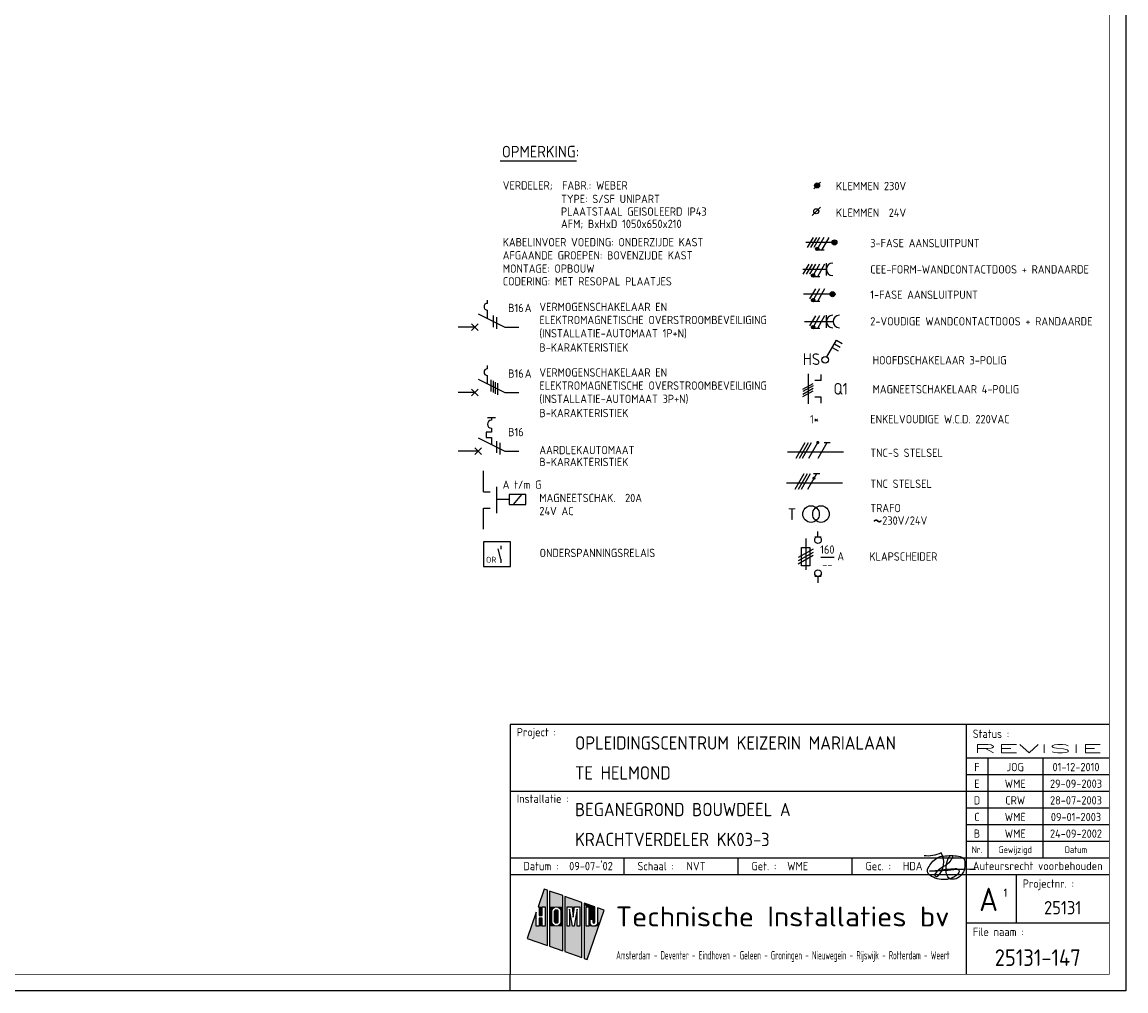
# Model space of a CAD drawing. Header units: millimetres. Extents: x 0 to 841, y 0 to 594.
# Tile 3 of 4: x 509 to 841, y 0 to 291. Entities that reach past the tile are written whole.
import ezdxf
from ezdxf.enums import TextEntityAlignment as Align

# ---------------------------------------------------------------- set-up
doc = ezdxf.new("R2010")
doc.units = ezdxf.units.MM
doc.linetypes.add('HIDDEN', pattern=[9.525, 6.35, -3.175])
doc.layers.get('0').update_dxf_attribs({"linetype": 'CONTINUOUS'})
for name, color, linetype in [('02-61-50-lijn050', 90, 'CONTINUOUS'), ('1', 7, 'CONTINUOUS'), ('40', 1, 'CONTINUOUS'), ('41', 2, 'CONTINUOUS'), ('70', 1, 'CONTINUOUS'), ('71', 2, 'CONTINUOUS'), ('EL$2B---_KADER', 4, 'CONTINUOUS'), ('LIJN025', 10, 'CONTINUOUS'), ('LIJN035', 50, 'CONTINUOUS'), ('LIJN050', 90, 'CONTINUOUS'), ('TEKST18', 210, 'CONTINUOUS'), ('TEKST25', 10, 'CONTINUOUS'), ('TEKST35', 50, 'CONTINUOUS'), ('TEKST50', 90, 'CONTINUOUS'), ('TEKST70', 130, 'CONTINUOUS')]:
    doc.layers.add(name, color=color, linetype=linetype)
doc.styles.add('5_0', font='iso.shx')
doc.styles.add('HELV', font='ISO.SHX')
doc.styles.add('ISO', font='ISO.SHX')
doc.styles.add('NEN', font='iso.shx')
doc.styles.add('ROMAND', font='romand')

# ---------------------------------------------------------------- blocks, each defined once
blk = doc.blocks.new('A1')
at = {"layer": 'LIJN025'}
for p, q in [((793, 80), (793, 5)), ((793, 70), (836, 70)), ((799.5, 70), (799.5, 40)), ((816, 70), (816, 40)), ((793, 65), (836, 65)), ((656, 60), (793, 60)), ((793, 60), (836, 60)), ((793, 55), (836, 55)), ((793, 50), (836, 50)), ((793, 45), (836, 45)), ((656, 40), (836, 40)), ((690.25, 35), (690.25, 40)), ((724.5, 35), (724.5, 40)), ((758.75, 35), (758.75, 40)), ((656, 35), (836, 35)), ((808, 35), (808, 20.5)), ((666.28, 30.55), (664.44, 25.28)), ((667.23, 30.22), (666.28, 30.55)), ((667.23, 13.64), (667.23, 30.22)), ((667.85, 30), (667.85, 13.42)), ((671.81, 28.62), (667.85, 30)), ((671.81, 12.03), (671.81, 28.62)), ((672.49, 28.38), (672.49, 11.8)), ((677.53, 26.61), (672.49, 28.38)), ((677.53, 10.03), (677.53, 26.61)), ((663.88, 23.67), (661.11, 15.78)), ((663.88, 19.41), (663.88, 23.67)), ((664.44, 25.28), (664.78, 25.28)), ((664.78, 25.28), (664.78, 22.62)), ((665.68, 22.62), (665.68, 25.28)), ((665.68, 25.28), (666.58, 25.28)), ((666.58, 25.28), (666.58, 19.41)), ((668.51, 23.91), (668.61, 24.43)), ((668.51, 20.8), (668.51, 23.91)), ((668.61, 24.43), (668.9, 24.86)), ((668.9, 24.86), (669.35, 25.18)), ((669.35, 25.18), (669.88, 25.28)), ((669.39, 23.89), (669.46, 24.14)), ((669.39, 20.81), (669.39, 23.89)), ((669.46, 24.14), (669.63, 24.32)), ((669.63, 24.32), (669.89, 24.39)), ((669.88, 25.28), (670.41, 25.18)), ((669.89, 24.39), (670.13, 24.32)), ((670.13, 24.32), (670.31, 24.14)), ((670.31, 24.14), (670.38, 23.89)), ((670.38, 23.89), (670.38, 20.81)), ((670.41, 25.18), (670.85, 24.88)), ((670.85, 24.88), (671.14, 24.45)), ((671.14, 24.45), (671.25, 23.91)), ((671.25, 23.91), (671.25, 20.8)), ((673.1, 25.28), (674.62, 25.28)), ((673.1, 19.41), (673.1, 25.28)), ((673.87, 24.56), (673.87, 19.41)), ((674.72, 19.41), (673.87, 24.56)), ((674.62, 25.28), (675, 22.14)), ((675, 22.14), (675.38, 25.28)), ((676.15, 24.56), (675.29, 19.41)), ((675.38, 25.28), (676.92, 25.28)), ((676.15, 19.41), (676.15, 24.56)), ((676.92, 25.28), (676.92, 19.41)), ((678.21, 26.37), (678.21, 9.79)), ((681.46, 25.24), (678.21, 26.37)), ((678.81, 25.28), (679.69, 25.28)), ((678.81, 19.41), (678.81, 25.28)), ((679.14, 9.47), (684.31, 24.24)), ((679.69, 25.28), (679.69, 19.41)), ((681.46, 20.62), (681.46, 25.24)), ((682.31, 24.94), (682.31, 20.61)), ((684.31, 24.24), (682.31, 24.94)), ((664.78, 22.62), (665.68, 22.62)), ((664.78, 21.86), (664.78, 19.41)), ((665.68, 21.86), (664.78, 21.86)), ((665.68, 19.41), (665.68, 21.86)), ((668.61, 20.28), (668.51, 20.8)), ((668.91, 19.82), (668.61, 20.28)), ((669.45, 20.57), (669.39, 20.81)), ((669.64, 20.38), (669.45, 20.57)), ((669.89, 20.32), (669.64, 20.38)), ((670.14, 20.38), (669.89, 20.32)), ((670.32, 20.56), (670.14, 20.38)), ((670.38, 20.81), (670.32, 20.56)), ((671.15, 20.26), (670.86, 19.83)), ((671.25, 20.8), (671.15, 20.26)), ((680.02, 21.54), (680.88, 21.54)), ((680.02, 20.61), (680.02, 21.54)), ((680.09, 20.16), (680.02, 20.61)), ((680.34, 19.76), (680.09, 20.16)), ((680.88, 21.54), (680.88, 20.62)), ((680.88, 20.62), (680.97, 20.41)), ((680.97, 20.41), (681.17, 20.33)), ((681.17, 20.33), (681.37, 20.41)), ((681.37, 20.41), (681.46, 20.62)), ((682.24, 20.17), (681.99, 19.77)), ((682.31, 20.61), (682.24, 20.17)), ((793, 20.5), (836, 20.5)), ((664.78, 19.41), (663.88, 19.41)), ((666.58, 19.41), (665.68, 19.41)), ((669.37, 19.52), (668.91, 19.82)), ((669.91, 19.41), (669.37, 19.52)), ((670.43, 19.53), (669.91, 19.41)), ((670.86, 19.83), (670.43, 19.53)), ((673.87, 19.41), (673.1, 19.41)), ((675.29, 19.41), (674.72, 19.41)), ((676.92, 19.41), (676.15, 19.41)), ((679.69, 19.41), (678.81, 19.41)), ((680.7, 19.5), (680.34, 19.76)), ((681.16, 19.41), (680.7, 19.5)), ((681.61, 19.5), (681.16, 19.41)), ((681.99, 19.77), (681.61, 19.5)), ((661.11, 15.78), (667.23, 13.64)), ((667.85, 13.42), (671.81, 12.03)), ((672.49, 11.8), (677.53, 10.03)), ((678.21, 9.79), (679.14, 9.47)), ((656, 0), (656, 5))]:
    blk.add_line(p, q, dxfattribs=at)
blk.add_lwpolyline([(0, 0), (0, 594), (841, 594), (841, 0)], close=True, dxfattribs=at)
for points in [[(664.44, 25.28), (666.28, 30.55), (667.23, 25.28), (667.23, 30.22)], [(667.85, 25.28), (667.85, 30), (671.81, 25.28), (671.81, 28.62)], [(672.49, 25.28), (672.49, 28.38), (677.53, 25.28), (677.53, 26.61)], [(662.39, 19.41), (663.88, 23.67), (663.88, 19.41), (663.88, 23.67)], [(664.78, 22.62), (664.78, 25.28), (665.68, 22.62), (665.68, 25.28)], [(666.58, 19.41), (666.58, 25.28), (667.23, 19.41), (667.23, 25.28)], [(669.35, 25.18), (667.85, 25.28), (669.88, 25.28), (667.85, 25.28)], [(668.9, 24.86), (667.85, 25.28), (669.35, 25.18), (667.85, 25.28)], [(668.61, 24.43), (667.85, 25.28), (668.9, 24.86), (667.85, 25.28)], [(667.85, 23.91), (667.85, 25.28), (668.51, 23.91), (668.61, 24.43)], [(667.85, 20.8), (667.85, 23.91), (668.51, 20.8), (668.51, 23.91)], [(669.39, 23.89), (669.46, 24.14), (670.38, 23.89), (670.31, 24.14)], [(669.39, 20.81), (669.39, 23.89), (670.38, 20.81), (670.38, 23.89)], [(669.46, 24.14), (669.63, 24.32), (670.31, 24.14), (670.13, 24.32)], [(669.63, 24.32), (669.89, 24.39), (670.13, 24.32), (669.89, 24.39)], [(670.41, 25.18), (669.88, 25.28), (670.41, 25.18), (671.81, 25.28)], [(670.85, 24.88), (670.41, 25.18), (670.85, 24.88), (671.81, 25.28)], [(671.14, 24.45), (670.85, 24.88), (671.14, 24.45), (671.81, 25.28)], [(671.25, 23.91), (671.14, 24.45), (671.81, 23.91), (671.81, 25.28)], [(671.25, 20.8), (671.25, 23.91), (671.81, 20.8), (671.81, 23.91)], [(672.49, 19.41), (672.49, 25.28), (673.1, 19.41), (673.1, 25.28)], [(673.87, 19.41), (673.87, 24.56), (674.72, 19.41), (673.87, 24.56)], [(675, 22.14), (674.62, 25.28), (675, 22.14), (675.38, 25.28)], [(675.29, 19.41), (676.15, 24.56), (676.15, 19.41), (676.15, 24.56)], [(676.92, 19.41), (676.92, 25.28), (677.53, 19.41), (677.53, 25.28)], [(679.69, 25.28), (678.21, 26.37), (681.46, 25.24), (678.21, 26.37)], [(678.81, 25.28), (678.21, 26.37), (679.69, 25.28), (678.21, 26.37)], [(678.21, 19.41), (678.21, 26.37), (678.81, 19.41), (678.81, 25.28)], [(679.69, 25.24), (679.69, 25.28), (681.46, 25.24)], [(679.69, 21.54), (679.69, 25.24), (681.46, 21.54), (681.46, 25.24)], [(682.31, 20.61), (682.31, 24.94), (683.04, 20.61), (684.31, 24.24)], [(664.78, 19.41), (664.78, 21.86), (665.68, 19.41), (665.68, 21.86)], [(667.85, 19.41), (668.51, 20.8), (667.85, 19.41), (668.61, 20.28)], [(667.85, 19.41), (667.85, 20.8), (667.85, 19.41), (668.51, 20.8)], [(667.85, 19.41), (668.61, 20.28), (667.85, 19.41), (668.91, 19.82)], [(669.45, 20.57), (669.39, 20.81), (670.32, 20.56), (670.38, 20.81)], [(669.64, 20.38), (669.45, 20.57), (670.14, 20.38), (670.32, 20.56)], [(669.89, 20.32), (669.64, 20.38), (669.89, 20.32), (670.14, 20.38)], [(670.86, 19.83), (671.15, 20.26), (670.86, 19.83), (671.81, 19.41)], [(671.81, 19.41), (671.15, 20.26), (671.81, 20.8), (671.25, 20.8)], [(679.69, 19.41), (679.69, 21.54), (680.02, 20.61), (680.02, 21.54)], [(679.69, 19.41), (680.02, 20.61), (679.69, 19.41), (680.09, 20.16)], [(679.69, 19.41), (680.09, 20.16), (679.69, 19.41), (680.34, 19.76)], [(680.02, 20.61), (680.02, 21.54), (680.09, 20.16), (680.02, 20.61)], [(681.46, 20.62), (680.88, 21.54), (681.46, 20.62), (681.46, 21.54)], [(681.37, 20.41), (680.88, 21.54), (681.46, 20.62), (680.88, 21.54)], [(681.17, 20.33), (680.88, 21.54), (681.37, 20.41), (680.88, 21.54)], [(680.97, 20.41), (680.88, 21.54), (681.17, 20.33), (680.88, 21.54)], [(680.88, 20.62), (680.88, 21.54), (680.97, 20.41), (680.88, 21.54)], [(682.62, 19.41), (681.99, 19.77), (683.04, 20.61), (682.24, 20.17)], [(682.24, 20.17), (682.31, 20.61), (682.24, 20.17), (683.04, 20.61)], [(661.11, 15.78), (662.39, 19.41), (667.23, 13.64), (667.23, 19.41)], [(667.85, 19.41), (668.91, 19.82), (667.85, 19.41), (669.37, 19.52)], [(667.85, 19.41), (669.37, 19.52), (667.85, 19.41), (669.91, 19.41)], [(667.85, 13.42), (667.85, 19.41), (671.81, 12.03), (671.81, 19.41)], [(669.91, 19.41), (670.43, 19.53), (669.91, 19.41), (671.81, 19.41)], [(670.43, 19.53), (670.86, 19.83), (670.43, 19.53), (671.81, 19.41)], [(672.49, 11.8), (672.49, 19.41), (677.53, 10.03), (677.53, 19.41)], [(678.21, 9.79), (678.21, 19.41), (679.14, 9.47), (682.62, 19.41)], [(679.69, 19.41), (680.34, 19.76), (679.69, 19.41), (680.7, 19.5)], [(679.69, 19.41), (680.7, 19.5), (679.69, 19.41), (681.16, 19.41)], [(681.16, 19.41), (682.62, 19.41), (681.61, 19.5), (682.62, 19.41)], [(682.62, 19.41), (681.61, 19.5), (682.62, 19.41), (681.99, 19.77)]]:
    blk.add_solid(points, dxfattribs=at)
at = {"layer": 'LIJN050'}
for p, q in [((836, 80), (656, 80)), ((656, 80), (656, 5))]:
    blk.add_line(p, q, dxfattribs=at)
at = {"layer": 'LIJN050', "const_width": 0.2}
blk.add_lwpolyline([(836, 5), (836, 589), (25, 589), (25, 5)], close=True, dxfattribs=at)
at = {"layer": 'TEKST18', "style": 'ISO'}
for s, p in [('Nr.', (796.25, 41.43)), ('Gewijzigd', (807.75, 41.43)), ('Datum', (826, 41.43))]:
    blk.add_text(s, height=2, dxfattribs=at).set_placement(p, align=Align.CENTER)
at = {"layer": 'TEKST18', "style": 'ISO', "width": 0.67468}
blk.add_text('Amsterdam - Deventer - Eindhoven - Geleen - Groningen - Nieuwegein - Rijswijk - Rotterdam - Weert', height=2.5, dxfattribs=at).set_placement((687.88, 9.47), (788, 9.47), align=Align.FIT)
at = {"layer": 'TEKST25', "style": 'ISO'}
for s, p in [('Project :', (658, 76.5)), ('Status :', (795, 76)), ('Installatie :', (658, 56.5)), ('Datum :', (660, 36.25)), ('Schaal :', (694.25, 36.25)), ('Get. :', (728.5, 36.25)), ('Gec. :', (762.75, 36.25)), ('Projectnr. :', (810, 31)), ('File naam :', (795, 16.5))]:
    blk.add_text(s, height=2.5, dxfattribs=at).set_placement(p)
at = {"layer": 'TEKST25', "style": 'ISO', "width": 1.015814}
blk.add_text('Auteursrecht voorbehouden', height=2.5, dxfattribs=at).set_placement((795, 36.3), (834, 36.3), align=Align.FIT)
at = {"layer": 'TEKST25', "style": 'ROMAND', "width": 2.899115}
blk.add_attdef('STATUS', text='', height=2.5, dxfattribs=at).set_placement((795, 71.5), (834, 71.5), align=Align.FIT)
at = {"layer": 'TEKST25', "style": 'ISO'}
for tag, p in [('E', (796.25, 66)), ('NAAM-E', (807.75, 66)), ('DATUM-E', (826, 66)), ('D', (796.25, 61)), ('NAAM-D', (807.75, 61)), ('DATUM-D', (826, 61)), ('C', (796.25, 56)), ('NAAM-C', (807.75, 56)), ('DATUM-C', (826, 56)), ('B', (796.25, 51)), ('NAAM-B', (807.75, 51)), ('DATUM-B', (826, 51)), ('A', (796.25, 46)), ('NAAM-A', (807.75, 46)), ('DATUM-A', (826, 46))]:
    blk.add_attdef(tag, text='', height=2.5, dxfattribs=at).set_placement(p, align=Align.CENTER)
for tag, p in [('DATUM', (673.75, 36.25)), ('SCHAAL', (709, 36.25)), ('GETEKEND', (739.25, 36.25)), ('GECONTOL.', (774, 36.25)), ('FORMAAT', (804.25, 28.25))]:
    blk.add_attdef(tag, p, '', height=2.5, dxfattribs=at)
at = {"layer": 'TEKST35', "style": 'ISO'}
for tag, p in [('PROJECT', (675.5, 72.5)), ('PLAATS', (675.5, 63.5)), ('INSTALLATIE-REGEL1', (675.5, 52.5)), ('INSTALLATIE-REGEL2', (675.5, 43.5))]:
    blk.add_attdef(tag, p, '', height=4, dxfattribs=at)
blk.add_attdef('PROJ.NR.', text='', height=4, dxfattribs=at).set_placement((822, 23), align=Align.CENTER)
at = {"layer": 'TEKST50', "style": 'HELV', "width": 1.169753}
blk.add_text('Technische Installaties bv', height=6, dxfattribs=at).set_placement((687.72, 19.36), (787.99, 19.36), align=Align.FIT)
at = {"layer": 'TEKST50', "style": 'ISO'}
blk.add_attdef('FILE-NAAM', text='', height=5, dxfattribs=at).set_placement((814.5, 7.5), align=Align.CENTER)
at = {"layer": 'TEKST70', "style": 'HELV'}
blk.add_text('A', height=7, dxfattribs=at).set_placement((799.75, 24), align=Align.CENTER)
blk = doc.blocks.new('PRHDAA4')
at = {"layer": '02-61-50-lijn050', "color": 50, "linetype": 'ByBlock', "flags": 128}
blk.add_lwpolyline([(1.04, 2.03, 0.043806), (-6.39, 1.89, -0.031193), (-12.8, 1.6), (-7.61, 2.16, 0.003454), (-5.1, 2.36, -0.231177), (-3.95, 1.92, -0.175519), (-3.92, 1.42, -0.153375), (-4.6, 0.4, -0.056813), (-5.76, -0.34, -0.100205), (-8.11, -0.94, -0.16296), (-12.67, 0.33, -0.379529), (-13.36, 2.09, -0.14016), (-11.01, 5.21, -0.143334), (-9.14, 6.05, -0.06258), (-4.67, 6.18, -0.12688), (-2.65, 5.49, -0.169413), (-2.32, 4.96, -0.095564), (-2.27, 2.38, -0.080055), (-2.63, 1.34, -0.126486), (-4.26, -0.44, -0.214891), (-6.48, -0.78, -0.203106), (-7.05, -0.45, -0.121177), (-7.75, 1.16, -0.121604), (-7.51, 4.45, -0.010614), (-7.31, 5.13, -0.021915), (-7.04, 5.72, -0.15615), (-6.41, 6.24, -0.050224), (-6.16, 6.3, -0.295436), (-5.97, 6.21, -0.250173), (-5.94, 5.68, -0.167384), (-8.57, 2.94, 0.121525), (-11.08, 0.82, 0.14194), (-11.19, 0.5, 0.153562), (-11.18, 0.3, 0.520832), (-10.31, 0.11, 0.362036), (-9.35, 7.05, -0.145439), (-14.41, 6.19)], format="xyb", dxfattribs=at)
blk = doc.blocks.new('T1146')
at = {"layer": '71'}
for p, q in [((-4, 0), (-4, -8)), ((0, -1.5), (-2, -1.5)), ((0, -6.5), (-2, -6.5))]:
    blk.add_line(p, q, dxfattribs=at)
blk = doc.blocks.new('RWS023', base_point=(227, 181))
at = {"layer": '40', "style": 'NEN'}
blk.add_text('~', height=5, dxfattribs=at).set_placement((223.5, 179.5))
blk = doc.blocks.new('KLAPSCHRENVOOI')
at = {"layer": '1', "color": 2}
for p, q in [((-19.2, 4.66), (-19.2, -4.84)), ((-16.5, 5.16), (-14.5, 5.16)), ((-20.45, 1.91), (-17.95, 1.91)), ((-20.45, -3.59), (-20.45, 1.91)), ((-17.95, 1.91), (-17.95, -3.59)), ((-17.95, -3.59), (-20.45, -3.59)), ((-14.5, -6.84), (-16.5, -6.84))]:
    blk.add_line(p, q, dxfattribs=at)
at = {"layer": '1', "color": 1}
for p, q in [((-16.95, 1.46), (-21.45, -1.14)), ((-16.95, 0.46), (-21.45, -2.14)), ((-16.95, -0.54), (-21.45, -3.14))]:
    blk.add_line(p, q, dxfattribs=at)
at = {"layer": '70'}
blk.add_line((-14.69, -0.96), (-10.69, -0.96), dxfattribs=at)
at = {"layer": '71'}
for centre in [(-15.5, 4.16), (-15.5, -5.84)]:
    blk.add_circle(centre, 1, dxfattribs=at)
at = {"layer": 'LIJN035'}
for p, q in [((-15.5, 5.16), (-15.5, 6.76)), ((-15.5, -6.84), (-15.5, -8.69))]:
    blk.add_line(p, q, dxfattribs=at)
at = {"layer": '40', "style": 'NEN'}
for s, p in [('160', (-12.69, 0.04)), ('--', (-12.69, -4.46))]:
    blk.add_text(s, height=2.5, dxfattribs=at).set_placement(p, align=Align.CENTER)
blk.add_text('A', height=2.5, dxfattribs=at).set_placement((-9.69, -1.96))
at = {"layer": 'TEKST25', "style": 'ISO'}
blk.add_text('KLAPSCHEIDER', height=2.5, dxfattribs=at).set_placement((-0.06, -2.04))

msp = doc.modelspace()

# ---------------------------------------------------------------- linework, layer by layer
at = {"color": 10}
for p, q in [((741.98, 160.07), (744.69, 164.75)), ((742.92, 160.07), (745.63, 164.75)), ((743.86, 160.07), (746.56, 164.75)), ((745.73, 160.07), (748.44, 164.75)), ((748.55, 160.07), (751.25, 164.75)), ((750.31, 164.75), (752.19, 164.75)), ((741.66, 150.77), (744.36, 155.45)), ((742.6, 150.77), (745.3, 155.45)), ((743.53, 150.77), (746.24, 155.45)), ((745.41, 150.77), (748.11, 155.45)), ((747.18, 155.45), (749.05, 155.45))]:
    msp.add_line(p, q, dxfattribs=at)
at = {"color": 50}
for p, q in [((739.32, 161.94), (756.19, 161.94)), ((738.99, 152.64), (755.87, 152.64))]:
    msp.add_line(p, q, dxfattribs=at)
at = {"color": 10, "const_width": 0.469}
for points in [[(748.24, 164.87, 1), (748.64, 164.64, 1)], [(747.1, 154.16, 1), (747.51, 153.93, 1)]]:
    msp.add_lwpolyline(points, format="xyb", close=True, dxfattribs=at)
at = {"layer": '1', "color": 1}
for p, q in [((747, 226.32), (745.25, 223.29)), ((748, 226.32), (746.25, 223.29)), ((749, 226.32), (747.25, 223.29)), ((750.25, 226.32), (748.52, 223.33)), ((751.75, 226.32), (749.56, 222.53)), ((745.73, 218.32), (743.98, 215.29)), ((746.73, 218.32), (744.98, 215.29)), ((747.73, 218.32), (745.98, 215.29)), ((748.98, 218.32), (747.26, 215.33)), ((750.48, 218.32), (748.3, 214.53)), ((747.73, 210.92), (745.98, 207.89)), ((748.98, 210.92), (747.26, 207.93)), ((750.48, 210.92), (748.3, 207.13)), ((747.73, 202.82), (745.98, 199.79)), ((748.98, 202.82), (747.26, 199.83)), ((750.48, 202.82), (748.3, 199.03))]:
    msp.add_line(p, q, dxfattribs=at)
at = {"layer": '1', "color": 2}
for p, q in [((646.39, 203.45), (654.42, 199.43)), ((646.39, 183.75), (654.42, 179.73)), ((650.39, 172.22), (650.39, 171.42)), ((646.39, 166.15), (654.42, 162.13)), ((650.39, 167.82), (648.79, 167.82)), ((648.79, 167.82), (648.79, 166.22)), ((648.79, 166.22), (650.39, 166.22)), ((650.39, 169.02), (650.39, 167.82)), ((650.39, 166.22), (650.39, 164.16))]:
    msp.add_line(p, q, dxfattribs=at)
at = {"layer": '1', "color": 1}
for centre in [(748.28, 222.89), (747.01, 214.89), (747.01, 207.49), (747.01, 199.39)]:
    msp.add_circle(centre, 0.5, dxfattribs=at)
at = {"layer": '1', "color": 2}
msp.add_arc((650.39, 170.22), 1.2, 90, 270, dxfattribs=at)
at = {"layer": '40'}
msp.add_line((749.22, 235.47), (746.72, 232.97), dxfattribs=at)
at = {"layer": '40', "color": 2}
msp.add_circle((747.97, 234.22), 0.75, dxfattribs=at)
at = {"layer": '70'}
for p, q in [((747.22, 240.97), (749.22, 242.97)), ((750.34, 222.53), (748.79, 222.53)), ((749.07, 214.53), (747.52, 214.53)), ((749.07, 207.13), (747.52, 207.13)), ((650.89, 202.95), (650.89, 199.45)), ((651.89, 202.45), (651.89, 198.95)), ((749.07, 199.03), (747.52, 199.03)), ((650.26, 183.56), (650.26, 180.06)), ((650.9, 183.24), (650.9, 179.74)), ((651.55, 182.91), (651.55, 179.41)), ((652.19, 182.59), (652.19, 179.09)), ((743.99, 180.78), (747.02, 182.53)), ((747.02, 181.78), (743.99, 180.03)), ((743.99, 179.28), (747.02, 181.03)), ((743.99, 178.53), (747.02, 180.28)), ((651.96, 165.12), (651.96, 161.62)), ((652.96, 164.62), (652.96, 161.12))]:
    msp.add_line(p, q, dxfattribs=at)
at = {"layer": '70', "const_width": 0.5}
for points in [[(748.03, 222.89, 1), (748.53, 222.89, 1)], [(746.76, 214.89, 1), (747.26, 214.89, 1)], [(746.76, 207.49, 1), (747.26, 207.49, 1)], [(746.76, 199.39, 1), (747.26, 199.39, 1)]]:
    msp.add_lwpolyline(points, format="xyb", close=True, dxfattribs=at)
at = {"layer": '71'}
for p, q in [((743.94, 216.79), (751.03, 216.79)), ((751.03, 214.92), (751.03, 218.67)), ((649.17, 206.56), (649.17, 207.56)), ((649.17, 202.06), (649.17, 204.56)), ((751.03, 199.24), (751.03, 202.99)), ((744.43, 201.11), (753.03, 201.11)), ((751.14, 190.46), (754.04, 195.48)), ((752.79, 193.32), (754.52, 192.32)), ((753.41, 194.4), (755.14, 193.4)), ((754.04, 195.48), (755.77, 194.48)), ((649.17, 186.86), (649.17, 187.86)), ((649.17, 182.36), (649.17, 184.86)), ((745.5, 185.41), (745.5, 176.41)), ((749.5, 183.41), (747.5, 183.41)), ((749.5, 178.41), (747.5, 178.41)), ((645.39, 163.13), (647.39, 161.13)), ((645.39, 161.13), (647.39, 163.13)), ((660.76, 149.13), (655.76, 149.13)), ((655.76, 149.13), (655.76, 146.13)), ((655.76, 146.13), (660.76, 146.13)), ((660.76, 146.13), (660.76, 149.13)), ((656.11, 134.96), (648.01, 134.96)), ((648.01, 134.96), (648.01, 127.46)), ((653.18, 129.72), (652.43, 132.82)), ((656.11, 127.46), (656.11, 134.96)), ((648.01, 127.46), (656.11, 127.46))]:
    msp.add_line(p, q, dxfattribs=at)
for centre, radius in [((748.22, 241.97), 0.75), ((748.22, 241.97), 0.5), ((748.22, 241.97), 0.25), ((753.43, 224.88), 0.75), ((753.43, 224.88), 0.5), ((753.43, 224.88), 0.25), ((752.86, 209.3), 0.75), ((752.86, 209.3), 0.5), ((752.86, 209.3), 0.25), ((750.63, 189.6), 1), ((746.4, 143.26), 2.5), ((749.4, 143.26), 2.5)]:
    msp.add_circle(centre, radius, dxfattribs=at)
for centre, radius in [((752.91, 216.79), 1.88), ((649.17, 205.56), 1), ((752.91, 201.11), 1.88), ((754.91, 201.11), 1.88), ((649.17, 185.86), 1)]:
    msp.add_arc(centre, radius, 90, 270, dxfattribs=at)
at = {"layer": 'LIJN025', "linetype": 'Continuous'}
msp.add_line((653.07, 249.38), (675.95, 249.38), dxfattribs=at)
at = {"layer": 'LIJN025', "color": 2, "linetype": 'Continuous'}
for p, q in [((644.46, 198.45), (646.44, 200.43)), ((644.46, 200.43), (646.44, 198.45)), ((644.46, 180.73), (646.44, 178.75)), ((644.46, 178.75), (646.44, 180.73))]:
    msp.add_line(p, q, dxfattribs=at)
at = {"layer": 'LIJN025', "color": 2, "linetype": 'HIDDEN', "ltscale": 2.5}
msp.add_line((655.76, 147.63), (652, 147.63), dxfattribs=at)
at = {"layer": 'LIJN025', "color": 1, "linetype": 'Continuous'}
msp.add_line((657.06, 146.13), (659.57, 149.13), dxfattribs=at)
at = {"layer": 'LIJN035'}
for p, q in [((752.93, 224.88), (744.86, 224.88)), ((752.36, 209.3), (744.16, 209.3)), ((645.45, 199.44), (640.38, 199.44)), ((654.42, 199.43), (658.63, 199.43)), ((749.5, 183.41), (749.5, 185.21)), ((645.45, 179.74), (640.38, 179.74)), ((654.42, 179.73), (658.63, 179.73)), ((749.5, 176.61), (749.5, 178.41)), ((646.4, 162.14), (640.38, 162.14)), ((654.42, 162.13), (658.63, 162.13)), ((648, 149.98), (648, 156.27)), ((648, 138.7), (648, 144.98)), ((653.18, 133.69), (653.18, 132.71)), ((653.18, 129.72), (653.18, 128.59))]:
    msp.add_line(p, q, dxfattribs=at)
at = {"layer": 'LIJN050'}
msp.add_line((649.18, 172.22), (651.58, 172.22), dxfattribs=at)

# ---------------------------------------------------------------- block references
at = {"layer": '40'}
msp.add_blockref('RWS023', (768.4, 140.06), dxfattribs=at)
at = {"layer": 'EL$2B---_KADER'}
msp.add_blockref('A1', (0, 0), dxfattribs=at).add_auto_attribs({'NAAM-E': 'JOG', 'NAAM-D': 'WME', 'NAAM-C': 'CRW', 'NAAM-B': 'WME', 'NAAM-A': 'WME', 'STATUS': 'REVISIE', 'FILE-NAAM': '25131-147', 'SCHAAL': 'NVT', 'INSTALLATIE-REGEL2': 'KRACHTVERDELER KK03-3', 'INSTALLATIE-REGEL1': 'BEGANEGROND BOUWDEEL A', 'DATUM': "09-07-'02", 'PLAATS': 'TE HELMOND', 'PROJECT': 'OPLEIDINGSCENTRUM KEIZERIN MARIALAAN', 'GETEKEND': 'WME', 'GECONTOL.': 'HDA', 'C': 'D', 'B': 'C', 'A': 'B', 'E': 'F', 'D': 'E', 'PROJ.NR.': '25131', 'DATUM-C': '28-07-2003', 'DATUM-B': '09-01-2003', 'DATUM-A': '24-09-2002', 'FORMAAT': '1', 'DATUM-E': '01-12-2010', 'DATUM-D': '29-09-2003'})
at = {"layer": 'LIJN025', "color": 2, "linetype": 'Continuous', "rotation": 180}
msp.add_blockref('T1146', (648, 143.48), dxfattribs=at)
at = {"layer": 'LIJN025'}
for name, p in [('KLAPSCHRENVOOI', (764, 131.3)), ('PRHDAA4', (794.8, 34.4))]:
    msp.add_blockref(name, p, dxfattribs=at)

# ---------------------------------------------------------------- texts
at = {"layer": '40', "style": 'NEN'}
for s, height, p in [('B16', 2.5, (655.42, 203.93)), ('A', 2.5, (660.42, 203.93)), ('B16', 2.5, (655.42, 184.23)), ('A', 2.5, (660.42, 184.23)), ('B16', 2.5, (655.42, 166.63)), ('230V/24V', 2.5, (767.8, 140.06)), ('OR', 1.8, (648.78, 128.62))]:
    msp.add_text(s, height=height, dxfattribs=at).set_placement(p)
at = {"layer": '41', "style": 'NEN'}
msp.add_text('T', height=3.5, dxfattribs=at).set_placement((741.93, 141.46), align=Align.RIGHT)
at = {"layer": 'TEKST25'}
for s, style, p in [('VERDELER;  FABR.: WEBER', 'ISO', (653.8, 240.74)), ('KLEMMEN 230V', 'ISO', (753.88, 240.55)), ('TYPE: S/SF UNIPART', 'ISO', (671.29, 236.69)), ('PLAATSTAAL GEISOLEERD IP43', 'ISO', (671.29, 232.89)), ('KLEMMEN  24V', 'ISO', (753.88, 232.55)), ('AFM; BxHxD 1050x650x210', 'ISO', (671.29, 229.19)), ('KABELINVOER VOEDING: ONDERZIJDE KAST', 'ISO', (653.8, 223.68)), ('3-FASE AANSLUITPUNT', 'ISO', (764.2, 223.41)), ('AFGAANDE GROEPEN: BOVENZIJDE KAST', 'ISO', (653.8, 219.73)), ('MONTAGE: OPBOUW', 'ISO', (653.8, 215.75)), ('CEE-FORM-WANDCONTACTDOOS + RANDAARDE', 'ISO', (764.2, 215.51)), ('CODERING: MET RESOPAL PLAATJES', 'ISO', (653.8, 211.92)), ('1-FASE AANSLUITPUNT', 'ISO', (764.2, 207.91)), ('VERMOGENSCHAKELAAR EN ', 'ISO', (664.8, 204.24)), ('ELEKTROMAGNETISCHE OVERSTROOMBEVEILIGING', 'ISO', (664.8, 200.31)), ('2-VOUDIGE WANDCONTACTDOOS + RANDAARDE', 'ISO', (764.2, 199.91)), ('(INSTALLATIE-AUTOMAAT 1P+N)', 'ISO', (664.8, 196.31)), ('B-KARAKTERISTIEK', 'ISO', (664.8, 192.06)), ('HOOFDSCHAKELAAR 3-POLIG', 'ISO', (764.9, 188.21)), ('VERMOGENSCHAKELAAR EN ', 'ISO', (664.8, 184.54)), ('ELEKTROMAGNETISCHE OVERSTROOMBEVEILIGING', 'ISO', (664.8, 180.61)), ('(INSTALLATIE-AUTOMAAT 3P+N)', 'ISO', (664.8, 176.61)), ('MAGNEETSCHAKELAAR 4-POLIG', 'ISO', (764.9, 179.51)), ('B-KARAKTERISTIEK', 'ISO', (664.8, 172.36)), ('1*', '5_0', (746.08, 170.5)), ('ENKELVOUDIGE W.C.D. 220VAC', 'ISO', (764.2, 170.51)), ('AARDLEKAUTOMAAT', 'ISO', (664.8, 161.24)), ('TNC-S STELSEL', 'ISO', (764.2, 160.41)), ('B-KARAKTERISTIEK', 'ISO', (664.8, 157.66)), ('A t/m G', 'ISO', (653.78, 150.85)), ('TNC STELSEL', 'ISO', (764.2, 151.11)), ('MAGNEETSCHAK.  20A', 'ISO', (664.78, 146.85)), ('TRAFO', 'ISO', (764.2, 143.81)), ('24V AC', 'ISO', (664.78, 142.92)), ('ONDERSPANNINGSRELAIS', 'ISO', (664.87, 130.34))]:
    msp.add_text(s, height=2.5, dxfattribs=dict(at, style=style)).set_placement(p)
at = {"layer": 'TEKST35', "linetype": 'HIDDEN', "style": 'ISO'}
msp.add_text('OPMERKING:', height=3.5, dxfattribs=at).set_placement((653.55, 250.38))
at = {"layer": 'TEKST35', "style": 'NEN'}
for s, p in [('HS', (743.94, 188.04)), ('Q1', (753.14, 179.14))]:
    msp.add_text(s, height=3.5, dxfattribs=at).set_placement(p)

doc.saveas('drawing.dxf')
